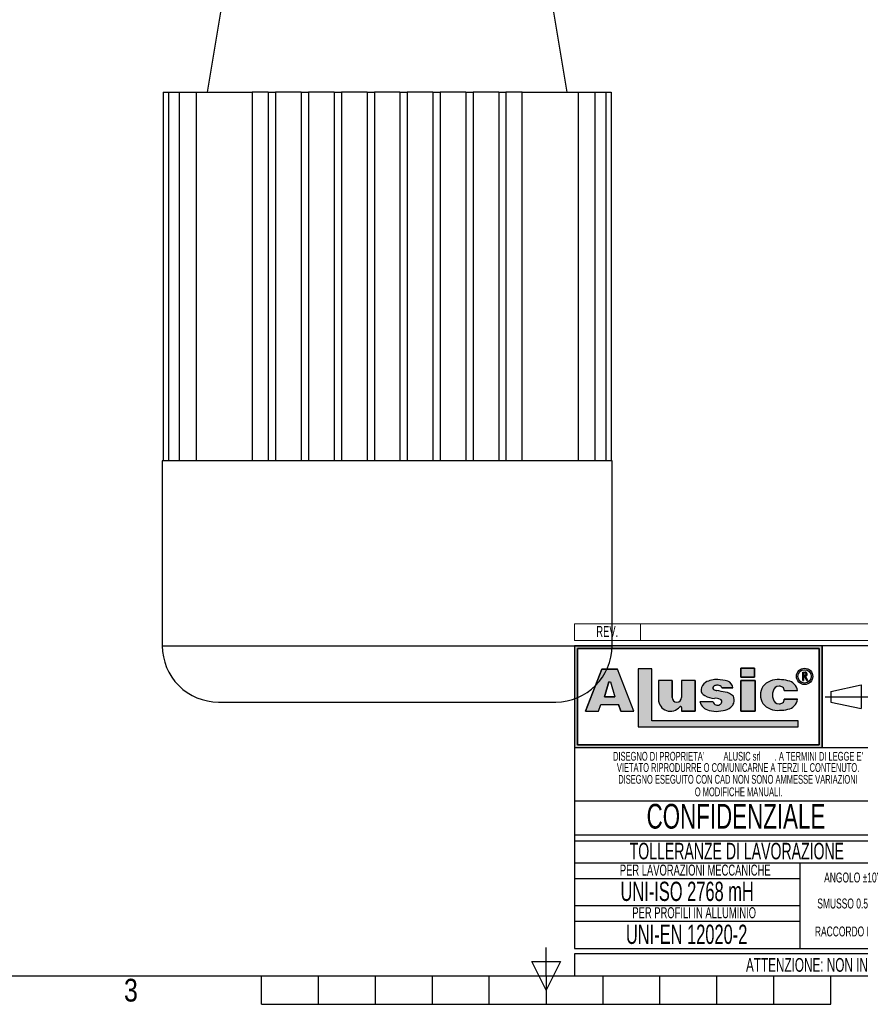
# Model space of a CAD drawing. Header units: millimetres. Extents: x -83 to 702, y 0 to 360.
# Tile 9 of 18: x 114 to 267, y 0 to 179. Entities that reach past the tile are written whole.
import ezdxf
from ezdxf.enums import TextEntityAlignment as Align

# ---------------------------------------------------------------- set-up
doc = ezdxf.new("R2010")
doc.units = ezdxf.units.MM
doc.linetypes.add('CENTERX2', pattern=[20.319999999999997, 12.7, -2.54, 2.54, -2.54])
doc.layers.add('CARTIGLIO', color=140, linetype='Continuous')
doc.styles.add('SLDTEXTSTYLE0', font='TXT', dxfattribs={"width": 0.6382978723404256})
doc.styles.add('SLDTEXTSTYLE1', font='TXT', dxfattribs={"width": 0.675})
doc.styles.add('SLDTEXTSTYLE2', font='TXT', dxfattribs={"width": 0.8214676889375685})

# ---------------------------------------------------------------- blocks, each defined once
blk = doc.blocks.new('SW_NOTE_0')
at = {"layer": 'CARTIGLIO', "color": 0, "insert": (7.526595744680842, 2.578135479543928), "char_height": 2, "attachment_point": 2, "style": 'SLDTEXTSTYLE0'}
blk.add_mtext('TRATTAMENTO', dxfattribs=at)
blk = doc.blocks.new('SW_NOTE_0_1')
at = {"layer": 'CARTIGLIO', "color": 0, "insert": (85.40558510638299, 3.222669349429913), "char_height": 2.5, "attachment_point": 2, "style": 'SLDTEXTSTYLE0'}
blk.add_mtext("ATTENZIONE: NON INTERPRETARE IL DISEGNO. IN CASO DI QUOTE MANCANTI O POCO CHIARE CONSULTARE L'UFFICIO TECNICO", dxfattribs=at)
blk = doc.blocks.new('SW_NOTE_0_2')
at = {"layer": 'CARTIGLIO', "color": 0, "insert": (3.510638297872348, 2.578135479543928), "char_height": 2, "attachment_point": 2, "style": 'SLDTEXTSTYLE0'}
blk.add_mtext('SCALA', dxfattribs=at)
blk = doc.blocks.new('SW_NOTE_0_3')
at = {"layer": 'CARTIGLIO', "color": 0, "insert": (8.670212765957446, 2.578135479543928), "char_height": 2, "attachment_point": 2, "style": 'SLDTEXTSTYLE0'}
blk.add_mtext('APPROVATO DA', dxfattribs=at)
blk = doc.blocks.new('SW_NOTE_0_4')
at = {"layer": 'CARTIGLIO', "color": 0, "insert": (5.398936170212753, 2.578135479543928), "char_height": 2, "attachment_point": 2, "style": 'SLDTEXTSTYLE0'}
blk.add_mtext('FORMATO', dxfattribs=at)
blk = doc.blocks.new('SW_NOTE_0_5')
at = {"layer": 'CARTIGLIO', "color": 0, "insert": (7.606382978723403, 2.578135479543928), "char_height": 2, "attachment_point": 2, "style": 'SLDTEXTSTYLE0'}
blk.add_mtext('DISEGNATORE', dxfattribs=at)
blk = doc.blocks.new('SW_NOTE_0_6')
at = {"layer": 'CARTIGLIO', "color": 0, "insert": (2.845744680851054, 2.578135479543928), "char_height": 2, "attachment_point": 2, "style": 'SLDTEXTSTYLE0'}
blk.add_mtext('DATA', dxfattribs=at)
blk = doc.blocks.new('SW_NOTE_0_7')
at = {"layer": 'CARTIGLIO', "color": 0, "insert": (5.558510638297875, 2.578135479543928), "char_height": 2, "attachment_point": 2, "style": 'SLDTEXTSTYLE0'}
blk.add_mtext("QUANTITA'", dxfattribs=at)
blk = doc.blocks.new('SW_NOTE_0_8')
at = {"layer": 'CARTIGLIO', "color": 0, "insert": (7.10106382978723, 2.578135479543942), "char_height": 2, "attachment_point": 2, "style": 'SLDTEXTSTYLE0'}
blk.add_mtext('DESCRIZIONE', dxfattribs=at)
blk = doc.blocks.new('SW_NOTE_0_9')
at = {"layer": 'CARTIGLIO', "color": 0, "insert": (4.228723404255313, 2.578135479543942), "char_height": 2, "attachment_point": 2, "style": 'SLDTEXTSTYLE0'}
blk.add_mtext('CLIENTE', dxfattribs=at)
blk = doc.blocks.new('SW_NOTE_0_10')
at = {"layer": 'CARTIGLIO', "color": 0, "insert": (5.691489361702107, 2.578135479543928), "char_height": 2, "attachment_point": 2, "style": 'SLDTEXTSTYLE0'}
blk.add_mtext('MATERIALE', dxfattribs=at)
blk = doc.blocks.new('SW_NOTE_0_11')
at = {"layer": 'CARTIGLIO', "color": 0, "insert": (12.15425531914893, 2.578135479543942), "char_height": 2, "attachment_point": 2, "style": 'SLDTEXTSTYLE0'}
blk.add_mtext('CODICE PARTICOLARE', dxfattribs=at)
blk = doc.blocks.new('SW_NOTE_0_12')
at = {"layer": 'CARTIGLIO', "color": 0, "insert": (9.547872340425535, 2.578135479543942), "char_height": 2, "attachment_point": 2, "style": 'SLDTEXTSTYLE0'}
blk.add_mtext('CODICE GRUPPO', dxfattribs=at)
blk = doc.blocks.new('SW_NOTE_0_13')
at = {"layer": 'CARTIGLIO', "color": 0, "insert": (10.69148936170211, 2.578135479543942), "char_height": 2, "attachment_point": 2, "style": 'SLDTEXTSTYLE0'}
blk.add_mtext('CODICE PROGETTO', dxfattribs=at)
blk = doc.blocks.new('SW_NOTE_0_14')
at = {"layer": 'CARTIGLIO', "color": 0, "insert": (6.67819148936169, 2.320321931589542), "char_height": 1.8, "attachment_point": 2, "style": 'SLDTEXTSTYLE0'}
blk.add_mtext("ANGOLO ±10'", dxfattribs=at)
blk = doc.blocks.new('SW_NOTE_0_15')
at = {"layer": 'CARTIGLIO', "color": 0, "insert": (23.93617021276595, 3.867203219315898), "char_height": 3, "attachment_point": 2, "style": 'SLDTEXTSTYLE0'}
blk.add_mtext('TOLLERANZE DI LAVORAZIONE', dxfattribs=at)
blk = doc.blocks.new('SW_NOTE_0_16')
at = {"layer": 'CARTIGLIO', "color": 0, "insert": (21.07265624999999, 5.800804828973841), "char_height": 4.500000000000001, "attachment_point": 2, "style": 'SLDTEXTSTYLE1'}
blk.add_mtext('CONFIDENZIALE', dxfattribs=at)
blk = doc.blocks.new('SW_NOTE_0_17')
at = {"layer": 'CARTIGLIO', "color": 0, "insert": (28.04255319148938, 2.062508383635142), "char_height": 1.6, "attachment_point": 2, "style": 'SLDTEXTSTYLE0'}
blk.add_mtext('DISEGNO ESEGUITO CON CAD NON SONO AMMESSE VARIAZIONI', dxfattribs=at)
blk = doc.blocks.new('SW_NOTE_0_18')
at = {"layer": 'CARTIGLIO', "color": 0, "insert": (27.3404255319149, 2.062508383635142), "char_height": 1.6, "attachment_point": 2, "style": 'SLDTEXTSTYLE0'}
blk.add_mtext('VIETATO RIPRODURRE O COMUNICARNE A TERZI IL CONTENUTO.', dxfattribs=at)
blk = doc.blocks.new('SW_NOTE_0_19')
at = {"layer": 'CARTIGLIO', "color": 0, "insert": (7.587765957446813, 2.320321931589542), "char_height": 1.8, "attachment_point": 2, "style": 'SLDTEXTSTYLE0'}
blk.add_mtext('SMUSSO 0.5x45°', dxfattribs=at)
blk = doc.blocks.new('SW_NOTE_0_20')
at = {"layer": 'CARTIGLIO', "color": 0, "insert": (10.40425531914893, 2.062508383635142), "char_height": 1.6, "attachment_point": 2, "style": 'SLDTEXTSTYLE0'}
blk.add_mtext('O MODIFICHE MANUALI.', dxfattribs=at)
blk = doc.blocks.new('SW_NOTE_0_21')
at = {"layer": 'CARTIGLIO', "color": 0, "char_height": 1.6, "attachment_point": 2, "style": 'SLDTEXTSTYLE0'}
for s, insert in [("DISEGNO DI PROPRIETA'", (10.27659574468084, 2.062508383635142)), ('ALUSIC srl', (25.45120500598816, 2.062508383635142)), (". A TERMINI DI LEGGE E'", (39.41078027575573, 2.062508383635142))]:
    blk.add_mtext(s, dxfattribs=dict(at, insert=insert))
blk = doc.blocks.new('SW_NOTE_0_22')
at = {"layer": 'CARTIGLIO', "color": 0, "insert": (8.569148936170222, 2.320321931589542), "char_height": 1.8, "attachment_point": 2, "style": 'SLDTEXTSTYLE0'}
blk.add_mtext('RACCORDO R 0.5', dxfattribs=at)
blk = doc.blocks.new('SW_NOTE_0_23')
at = {"layer": 'CARTIGLIO', "color": 0, "insert": (18.30319148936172, 2.578135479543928), "char_height": 2, "attachment_point": 2, "style": 'SLDTEXTSTYLE0'}
blk.add_mtext('PER LAVORAZIONI MECCANICHE', dxfattribs=at)
blk = doc.blocks.new('SW_NOTE_0_24')
at = {"layer": 'CARTIGLIO', "color": 0, "insert": (15.68484042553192, 4.511737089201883), "char_height": 3.5, "attachment_point": 2, "style": 'SLDTEXTSTYLE0'}
blk.add_mtext('UNI-ISO 2768 mH', dxfattribs=at)
blk = doc.blocks.new('SW_NOTE_0_25')
at = {"layer": 'CARTIGLIO', "color": 0, "insert": (13.85638297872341, 2.578135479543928), "char_height": 2, "attachment_point": 2, "style": 'SLDTEXTSTYLE0'}
blk.add_mtext('PER PROFILI IN ALLUMINIO', dxfattribs=at)
blk = doc.blocks.new('SW_NOTE_0_26')
at = {"layer": 'CARTIGLIO', "color": 0, "insert": (14.05585106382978, 4.511737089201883), "char_height": 3.5, "attachment_point": 2, "style": 'SLDTEXTSTYLE0'}
blk.add_mtext('UNI-EN 12020-2', dxfattribs=at)
blk = doc.blocks.new('SW_NOTE_0_27')
at = {"layer": 'CARTIGLIO', "color": 0, "insert": (2.340425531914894, 2.578135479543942), "char_height": 2, "attachment_point": 2, "style": 'SLDTEXTSTYLE0'}
blk.add_mtext('REV.', dxfattribs=at)
blk = doc.blocks.new('SW_NOTE_0_28')
at = {"layer": 'CARTIGLIO', "color": 0, "insert": (2.845744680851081, 2.578135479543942), "char_height": 2, "attachment_point": 2, "style": 'SLDTEXTSTYLE0'}
blk.add_mtext('DATA', dxfattribs=at)
blk = doc.blocks.new('SW_NOTE_0_29')
at = {"layer": 'CARTIGLIO', "color": 0, "insert": (7.10106382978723, 2.578135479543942), "char_height": 2, "attachment_point": 2, "style": 'SLDTEXTSTYLE0'}
blk.add_mtext('DESCRIZIONE', dxfattribs=at)
blk = doc.blocks.new('SW_NOTE_0_30')
at = {"layer": 'CARTIGLIO', "color": 0, "insert": (1.968085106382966, 2.578135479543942), "char_height": 2, "attachment_point": 2, "style": 'SLDTEXTSTYLE0'}
blk.add_mtext('DIS.', dxfattribs=at)
blk = doc.blocks.new('Cartiglio ALUSIC')
at = {"layer": 'CARTIGLIO'}
h = blk.add_hatch(color=256, dxfattribs=at)
h.paths.add_polyline_path([(113.971100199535, 149.9990413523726), (113.971100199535, 131.4990413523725), (158.971100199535, 131.4990413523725), (158.971100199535, 149.9990413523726)], flags=0)
h.paths.add_polyline_path([(114.471100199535, 131.9990413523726), (114.471100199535, 149.4990413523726), (158.471100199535, 149.4990413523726), (158.471100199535, 131.9990413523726)], flags=0)
h = blk.add_hatch(color=256, dxfattribs=at)
h.paths.add_polyline_path([(118.292263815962, 138.1064632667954), (118.7611454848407, 139.3206628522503), (121.9303757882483, 139.3206628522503), (122.3992574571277, 138.1064632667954), (124.7510688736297, 138.1064632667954), (121.7833115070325, 145.7916640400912), (118.9082097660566, 145.7916640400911), (115.9404523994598, 138.1064632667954)], flags=0)
h.paths.add_polyline_path([(119.3961687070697, 140.7216809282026), (120.1708764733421, 143.4547391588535), (120.5206447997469, 143.4547391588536), (121.2953525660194, 140.721680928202)], flags=0)
for points in [[(128.0219401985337, 145.7956943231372), (125.5527056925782, 145.7956943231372), (125.5527056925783, 135.2696801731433), (154.6424359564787, 135.2696801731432), (154.6424359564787, 136.3597302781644), (128.0219401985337, 136.3597302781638)], [(144.2116339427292, 145.9308884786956), (144.2116339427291, 144.3245774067), (146.6985305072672, 144.3245774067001), (146.6985305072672, 145.9308884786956)], [(146.7838932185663, 143.6808359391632), (144.2116339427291, 143.6808359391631), (144.2116339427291, 138.1064632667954), (146.7838932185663, 138.1064632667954)]]:
    blk.add_hatch(color=256, dxfattribs=at).paths.add_polyline_path(points, flags=0)
h = blk.add_hatch(color=256, dxfattribs=at)
edge = h.paths.add_edge_path(flags=0)
edge.add_arc((155.7921827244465, 144.4510199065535), 1.479868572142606, 0, 360)
edge = h.paths.add_edge_path(flags=0)
edge.add_arc((155.7921827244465, 144.4510199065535), 1.214864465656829, 0, 360)
h = blk.add_hatch(color=256, dxfattribs=at)
edge = h.paths.add_edge_path(flags=0)
edge.add_arc((155.8903200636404, 144.8676091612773), 0.3723980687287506, 277.1406326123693, 450.0000000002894)
edge.add_line((155.8903200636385, 145.240007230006), (155.450204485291, 145.240007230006))
edge.add_line((155.450204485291, 145.240007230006), (155.450204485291, 143.6880606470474))
edge.add_line((155.450204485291, 143.6880606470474), (155.605611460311, 143.6880606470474))
edge.add_line((155.605611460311, 143.6880606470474), (155.605611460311, 144.4952110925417))
edge.add_line((155.605611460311, 144.4952110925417), (155.764003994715, 144.4952110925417))
edge.add_line((155.764003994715, 144.4952110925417), (156.171212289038, 143.6880606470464))
edge.add_line((156.171212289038, 143.6880606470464), (156.3452765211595, 143.6880606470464))
edge.add_line((156.3452765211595, 143.6880606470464), (155.9366110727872, 144.4980993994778))
edge = h.paths.add_edge_path(flags=0)
edge.add_line((155.6056114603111, 145.0846002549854), (155.8903200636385, 145.0846002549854))
edge.add_arc((155.8903200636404, 144.8676091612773), 0.2169910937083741, -90.00000000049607, 90.00000000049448, ccw=False)
edge.add_line((155.8903200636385, 144.6506180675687), (155.6056114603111, 144.6506180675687))
edge.add_line((155.6056114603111, 144.6506180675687), (155.6056114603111, 145.0846002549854))
h = blk.add_hatch(color=256, dxfattribs=at)
edge = h.paths.add_edge_path(flags=0)
edge.add_arc((132.5578484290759, 140.6186164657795), 0.8721260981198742, 180, 360, ccw=False)
edge.add_line((131.6857223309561, 140.6186164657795), (131.6857223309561, 143.6808359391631))
edge.add_line((131.6857223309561, 143.6808359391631), (129.2243885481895, 143.6808359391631))
edge.add_line((129.2243885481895, 143.6808359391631), (129.2243885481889, 140.2640777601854))
edge.add_arc((131.3820030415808, 140.2640777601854), 2.157614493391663, 180, 321.9680973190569)
edge.add_arc((133.2350345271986, 138.8146685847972), 0.1949400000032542, 3.751097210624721e-10, 141.9680973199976, ccw=False)
edge.add_line((133.4299745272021, 138.8146685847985), (133.4299745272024, 138.106463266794))
edge.add_line((133.4299745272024, 138.106463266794), (135.91068894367, 138.106463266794))
edge.add_line((135.91068894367, 138.106463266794), (135.9106889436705, 143.6808359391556))
edge.add_line((135.9106889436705, 143.6808359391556), (133.4299745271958, 143.6808359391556))
edge.add_line((133.4299745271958, 143.6808359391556), (133.4299745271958, 140.6186164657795))
h = blk.add_hatch(color=256, dxfattribs=at)
edge = h.paths.add_edge_path(flags=0)
edge.add_line((139.7219511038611, 138.0874905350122), (140.9616140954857, 138.2313935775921))
edge.add_arc((140.6251358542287, 140.9172664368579), 2.706867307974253, 277.1406456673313, 311.0032214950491)
edge.add_arc((141.7459062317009, 139.8536948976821), 1.178212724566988, 303.7868133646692, 347.8980612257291)
edge.add_arc((141.0550130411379, 140.1458147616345), 1.920162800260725, 343.6935231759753, 381.4193527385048)
edge.add_arc((140.9170023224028, 138.8528855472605), 2.77207698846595, 46.00269433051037, 81.25096772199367)
edge.add_arc((133.1604335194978, 99.54681763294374), 42.8338661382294, 78.993004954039, 81.01866969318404)
edge.add_arc((140.0875549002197, 143.5111497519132), 1.672976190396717, 238.77709912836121, 261.74465207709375, ccw=False)
edge.add_arc((139.511171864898, 142.3534770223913), 0.3988810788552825, 114.64010585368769, 223.1865854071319, ccw=False)
edge.add_arc((139.9292750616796, 141.471492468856), 1.374925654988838, 90.51660503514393, 115.15343256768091, ccw=False)
edge.add_arc((139.978971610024, 141.8617877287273), 0.986530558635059, 50.69488274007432, 93.60864602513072, ccw=False)
edge.add_arc((140.2656634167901, 142.2302567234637), 0.519939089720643, 14.547573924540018, 49.4198797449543, ccw=False)
edge.add_line((140.7689329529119, 142.3608569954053), (142.7634621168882, 142.3608569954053))
edge.add_arc((141.3534729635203, 142.2214802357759), 1.416861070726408, 5.645321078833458, 71.38339334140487)
edge.add_arc((140.0918708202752, 138.6413140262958), 5.212710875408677, 70.80435731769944, 90.86664277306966)
edge.add_arc((139.6876943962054, 140.01898057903), 3.848224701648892, 85.15036290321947, 119.9120405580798)
edge.add_arc((138.7589405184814, 141.8826763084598), 1.774008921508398, 123.9309471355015, 174.9914571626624)
edge.add_arc((138.007121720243, 141.9227892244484), 1.021881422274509, 173.5516105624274, 249.3813116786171)
edge.add_arc((139.4480837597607, 143.8857829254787), 3.430150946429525, 238.3320469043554, 269.1908231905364)
edge.add_arc((139.5671105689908, 138.3083973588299), 2.154096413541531, 64.99796384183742, 94.45891481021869, ccw=False)
edge.add_arc((140.3551381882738, 139.8813550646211), 0.398545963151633, -35.586121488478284, 72.11412463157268, ccw=False)
edge.add_arc((139.9862171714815, 139.9393420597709), 0.7512299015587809, 245.201083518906, 337.29941344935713, ccw=False)
edge.add_arc((139.934335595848, 140.0154535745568), 0.8024620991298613, 192.5591591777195, 250.8523518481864, ccw=False)
edge.add_line((139.1510748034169, 139.8409601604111), (136.768183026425, 139.8409601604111))
edge.add_arc((138.8654850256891, 140.4022414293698), 2.1711085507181, 194.9824340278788, 258.3364147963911)
edge.add_line((138.4265630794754, 138.2759630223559), (139.7219511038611, 138.0874905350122))
h = blk.add_hatch(color=256, dxfattribs=at)
edge = h.paths.add_edge_path(flags=0)
edge.add_arc((151.1448446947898, 140.5631500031), 1.095489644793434, 191.1589777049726, 269.9285492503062, ccw=False)
edge.add_arc((152.2932291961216, 141.066632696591), 2.335462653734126, 162.1599290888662, 197.8400709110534, ccw=False)
edge.add_arc((151.1448446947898, 141.5701153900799), 1.095489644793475, 90.07145075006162, 168.8410222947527, ccw=False)
edge.add_arc((151.2517282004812, 141.8150308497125), 0.8574339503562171, 2.566657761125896, 97.25285314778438, ccw=False)
edge.add_line((152.108301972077, 141.8534281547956), (154.4848142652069, 141.8534281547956))
edge.add_arc((152.4212904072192, 141.6061501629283), 2.078287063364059, 6.833333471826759, 81.00039250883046)
edge.add_arc((151.336234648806, 138.6914263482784), 5.163706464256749, 74.1517675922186, 91.31975036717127)
edge.add_arc((150.8738064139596, 140.4366829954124), 3.434301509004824, 84.25969198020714, 140.8312604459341)
edge.add_arc((150.5707293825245, 141.0666326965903), 2.817144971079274, 146.8823062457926, 213.1176937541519)
edge.add_arc((150.87380641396, 141.6965823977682), 3.434301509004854, 219.1687395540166, 275.7403080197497)
edge.add_arc((151.3362346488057, 143.4418390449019), 5.163706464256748, 268.6802496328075, 285.8482324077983)
edge.add_arc((152.4212904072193, 140.5271152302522), 2.078287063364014, 278.9996074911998, 353.1666665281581)
edge.add_line((154.4848142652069, 140.2798372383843), (152.1083019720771, 140.2798372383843))
edge.add_arc((151.2517282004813, 140.3182345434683), 0.8574339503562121, 262.7471468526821, 357.4333422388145, ccw=False)
at = {"color": 161, "linetype": 'Continuous', "lineweight": 18}
for p, q in [((113.971100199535, 150.9990413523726), (113.971100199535, 153.9990413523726)), ((113.971100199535, 153.9990413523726), (313.621100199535, 153.9990413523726)), ((125.971100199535, 153.9990413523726), (125.971100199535, 150.9990413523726)), ((268.621100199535, 153.9990413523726), (268.621100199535, 150.9990413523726)), ((283.621100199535, 153.9990413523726), (283.621100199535, 150.9990413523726)), ((313.621100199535, 150.9990413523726), (313.621100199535, 153.9990413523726)), ((113.971100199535, 150.9990413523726), (313.621100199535, 150.9990413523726))]:
    blk.add_line(p, q, dxfattribs=at)
at = {"layer": 'CARTIGLIO'}
for p, q in [((113.971100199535, 149.9990413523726), (113.971100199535, 131.4990413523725)), ((113.971100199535, 149.9990413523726), (113.971100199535, 94.99904135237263)), ((173.971100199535, 149.9990413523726), (113.971100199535, 149.9990413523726)), ((158.971100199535, 149.9990413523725), (113.971100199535, 149.9990413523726)), ((113.971100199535, 149.9990413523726), (113.971100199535, 131.4990413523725)), ((113.971100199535, 149.9990413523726), (113.971100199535, 115.5498549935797)), ((114.471100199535, 131.9990413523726), (114.471100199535, 149.4990413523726)), ((114.471100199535, 149.4990413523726), (114.471100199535, 131.9990413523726)), ((114.471100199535, 149.4990413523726), (158.471100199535, 149.4990413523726)), ((158.471100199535, 149.4990413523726), (114.471100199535, 149.4990413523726)), ((158.471100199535, 149.4990413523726), (158.471100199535, 131.9990413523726)), ((158.471100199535, 131.9990413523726), (158.471100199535, 149.4990413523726)), ((158.971100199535, 131.4990413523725), (158.971100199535, 149.9990413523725)), ((158.971100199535, 149.9990413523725), (158.971100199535, 131.4990413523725)), ((173.971100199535, 115.5498549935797), (173.971100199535, 149.9990413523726)), ((262.621100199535, 149.9990413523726), (174.971100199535, 149.9990413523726)), ((174.971100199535, 149.9990413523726), (174.971100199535, 115.9990413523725)), ((262.621100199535, 115.9990413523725), (262.621100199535, 149.9990413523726)), ((313.621100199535, 149.9990413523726), (263.621100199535, 149.9990413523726)), ((263.621100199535, 149.9990413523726), (263.621100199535, 94.99904135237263)), ((313.621100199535, 94.99904135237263), (313.621100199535, 149.9990413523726)), ((174.971100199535, 146.9990413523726), (262.621100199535, 146.9990413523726)), ((263.621100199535, 146.9990413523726), (313.621100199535, 146.9990413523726)), ((118.9082097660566, 145.7916640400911), (115.9404523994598, 138.1064632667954)), ((115.9404523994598, 138.1064632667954), (118.9082097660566, 145.7916640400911)), ((121.7833115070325, 145.7916640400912), (118.9082097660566, 145.7916640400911)), ((118.9082097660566, 145.7916640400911), (121.7833115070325, 145.7916640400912)), ((124.7510688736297, 138.1064632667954), (121.7833115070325, 145.7916640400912)), ((124.7510688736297, 138.1064632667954), (121.7833115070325, 145.7916640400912)), ((128.0219401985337, 145.7956943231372), (125.5527056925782, 145.7956943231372)), ((125.5527056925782, 145.7956943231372), (125.5527056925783, 135.2696801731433)), ((128.0219401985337, 145.7956943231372), (125.5527056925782, 145.7956943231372)), ((125.5527056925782, 145.7956943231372), (125.5527056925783, 135.2696801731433)), ((128.0219401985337, 136.3597302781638), (128.0219401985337, 145.7956943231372)), ((128.0219401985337, 136.3597302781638), (128.0219401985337, 145.7956943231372)), ((146.6985305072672, 145.9308884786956), (144.2116339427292, 145.9308884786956)), ((144.2116339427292, 145.9308884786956), (144.2116339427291, 144.3245774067)), ((144.2116339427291, 144.3245774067), (144.2116339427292, 145.9308884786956)), ((144.2116339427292, 145.9308884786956), (146.6985305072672, 145.9308884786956)), ((146.6985305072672, 145.9308884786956), (146.6985305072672, 144.3245774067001)), ((146.6985305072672, 144.3245774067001), (146.6985305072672, 145.9308884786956)), ((155.450204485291, 143.6880606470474), (155.450204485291, 145.240007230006)), ((155.450204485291, 143.6880606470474), (155.450204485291, 145.240007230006)), ((155.450204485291, 145.240007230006), (155.8903200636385, 145.240007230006)), ((155.450204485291, 145.240007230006), (155.8903200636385, 145.240007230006)), ((155.6056114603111, 145.0846002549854), (155.8903200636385, 145.0846002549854)), ((155.6056114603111, 144.6506180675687), (155.6056114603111, 145.0846002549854)), ((155.6056114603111, 144.6506180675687), (155.6056114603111, 145.0846002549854)), ((155.6056114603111, 145.0846002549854), (155.8903200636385, 145.0846002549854)), ((119.3961687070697, 140.7216809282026), (120.1708764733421, 143.4547391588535)), ((120.1708764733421, 143.4547391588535), (119.3961687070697, 140.7216809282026)), ((120.1708764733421, 143.4547391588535), (120.5206447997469, 143.4547391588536)), ((120.1708764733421, 143.4547391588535), (120.5206447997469, 143.4547391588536)), ((120.5206447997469, 143.4547391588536), (121.2953525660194, 140.721680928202)), ((120.5206447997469, 143.4547391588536), (121.2953525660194, 140.721680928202)), ((129.2243885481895, 143.6808359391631), (129.2243885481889, 140.2640777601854)), ((131.6857223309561, 143.6808359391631), (129.2243885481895, 143.6808359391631)), ((131.6857223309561, 143.6808359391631), (129.2243885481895, 143.6808359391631)), ((129.2243885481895, 143.6808359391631), (129.2243885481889, 140.2640777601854)), ((131.6857223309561, 140.6186164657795), (131.6857223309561, 143.6808359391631)), ((131.6857223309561, 143.6808359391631), (131.6857223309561, 140.6186164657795)), ((135.9106889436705, 143.6808359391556), (133.4299745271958, 143.6808359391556)), ((133.4299745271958, 143.6808359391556), (133.4299745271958, 140.6186164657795)), ((133.4299745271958, 143.6808359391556), (133.4299745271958, 140.6186164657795)), ((135.9106889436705, 143.6808359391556), (133.4299745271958, 143.6808359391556)), ((135.9106889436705, 143.6808359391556), (135.91068894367, 138.106463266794)), ((135.91068894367, 138.106463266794), (135.9106889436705, 143.6808359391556)), ((144.2116339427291, 144.3245774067), (146.6985305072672, 144.3245774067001)), ((146.6985305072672, 144.3245774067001), (144.2116339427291, 144.3245774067)), ((146.7838932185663, 143.6808359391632), (144.2116339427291, 143.6808359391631)), ((144.2116339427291, 143.6808359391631), (144.2116339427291, 138.1064632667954)), ((144.2116339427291, 143.6808359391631), (146.7838932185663, 143.6808359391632)), ((144.2116339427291, 138.1064632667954), (144.2116339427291, 143.6808359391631)), ((146.7838932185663, 138.1064632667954), (146.7838932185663, 143.6808359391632)), ((146.7838932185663, 143.6808359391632), (146.7838932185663, 138.1064632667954)), ((155.450204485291, 143.6880606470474), (155.605611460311, 143.6880606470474)), ((155.605611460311, 143.6880606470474), (155.450204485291, 143.6880606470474)), ((155.6056114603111, 144.6506180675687), (155.8903200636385, 144.6506180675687)), ((155.8903200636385, 144.6506180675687), (155.6056114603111, 144.6506180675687)), ((155.605611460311, 144.4952110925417), (155.605611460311, 143.6880606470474)), ((155.605611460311, 143.6880606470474), (155.605611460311, 144.4952110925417)), ((155.764003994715, 144.4952110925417), (155.605611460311, 144.4952110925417)), ((155.605611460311, 144.4952110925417), (155.764003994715, 144.4952110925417)), ((156.171212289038, 143.6880606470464), (155.764003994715, 144.4952110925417)), ((155.764003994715, 144.4952110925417), (156.171212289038, 143.6880606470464)), ((155.9366110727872, 144.4980993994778), (156.3452765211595, 143.6880606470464)), ((155.9366110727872, 144.4980993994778), (156.3452765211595, 143.6880606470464)), ((156.171212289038, 143.6880606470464), (156.3452765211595, 143.6880606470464)), ((156.3452765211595, 143.6880606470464), (156.171212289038, 143.6880606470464)), ((140.7689329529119, 142.3608569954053), (142.7634621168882, 142.3608569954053)), ((142.7634621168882, 142.3608569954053), (140.7689329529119, 142.3608569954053)), ((152.108301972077, 141.8534281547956), (154.4848142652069, 141.8534281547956)), ((152.108301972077, 141.8534281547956), (154.4848142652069, 141.8534281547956)), ((160.5624374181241, 141.7060810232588), (166.0550106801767, 142.8872795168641)), ((160.5624374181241, 141.7060810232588), (160.5624374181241, 139.7920016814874)), ((166.0550106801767, 142.8872795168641), (166.0550106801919, 138.6108031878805)), ((121.2953525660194, 140.721680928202), (119.3961687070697, 140.7216809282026)), ((119.3961687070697, 140.7216809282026), (121.2953525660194, 140.721680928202)), ((139.1510748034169, 139.8409601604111), (136.768183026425, 139.8409601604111)), ((139.1510748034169, 139.8409601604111), (136.768183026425, 139.8409601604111)), ((154.4848142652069, 140.2798372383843), (152.1083019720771, 140.2798372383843)), ((152.1083019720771, 140.2798372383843), (154.4848142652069, 140.2798372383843)), ((160.5624374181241, 139.7920016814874), (166.0550106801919, 138.6108031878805)), ((115.9404523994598, 138.1064632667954), (118.292263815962, 138.1064632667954)), ((115.9404523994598, 138.1064632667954), (118.292263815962, 138.1064632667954)), ((118.292263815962, 138.1064632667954), (118.7611454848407, 139.3206628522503)), ((118.292263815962, 138.1064632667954), (118.7611454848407, 139.3206628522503)), ((118.7611454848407, 139.3206628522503), (121.9303757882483, 139.3206628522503)), ((118.7611454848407, 139.3206628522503), (121.9303757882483, 139.3206628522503)), ((122.3992574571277, 138.1064632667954), (121.9303757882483, 139.3206628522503)), ((121.9303757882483, 139.3206628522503), (122.3992574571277, 138.1064632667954)), ((122.3992574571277, 138.1064632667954), (124.7510688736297, 138.1064632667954)), ((122.3992574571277, 138.1064632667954), (124.7510688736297, 138.1064632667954)), ((133.4299745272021, 138.8146685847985), (133.4299745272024, 138.106463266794)), ((133.4299745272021, 138.8146685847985), (133.4299745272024, 138.106463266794)), ((133.4299745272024, 138.106463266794), (135.91068894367, 138.106463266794)), ((135.91068894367, 138.106463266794), (133.4299745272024, 138.106463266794)), ((138.4265630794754, 138.2759630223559), (139.7219511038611, 138.0874905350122)), ((138.4265630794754, 138.2759630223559), (139.7219511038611, 138.0874905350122)), ((139.7219511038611, 138.0874905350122), (140.9616140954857, 138.2313935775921)), ((139.7219511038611, 138.0874905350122), (140.9616140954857, 138.2313935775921)), ((144.2116339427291, 138.1064632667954), (146.7838932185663, 138.1064632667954)), ((146.7838932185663, 138.1064632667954), (144.2116339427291, 138.1064632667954)), ((174.971100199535, 138.9990413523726), (262.621100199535, 138.9990413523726)), ((263.621100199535, 138.9990413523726), (313.621100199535, 138.9990413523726)), ((154.6424359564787, 136.3597302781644), (128.0219401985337, 136.3597302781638)), ((154.6424359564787, 136.3597302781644), (128.0219401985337, 136.3597302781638)), ((154.6424359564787, 135.2696801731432), (154.6424359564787, 136.3597302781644)), ((154.6424359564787, 135.2696801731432), (154.6424359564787, 136.3597302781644)), ((125.5527056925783, 135.2696801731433), (154.6424359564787, 135.2696801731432)), ((125.5527056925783, 135.2696801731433), (154.6424359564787, 135.2696801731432)), ((174.971100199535, 135.9990413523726), (262.621100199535, 135.9990413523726)), ((263.621100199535, 135.9990413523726), (313.621100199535, 135.9990413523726)), ((113.971100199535, 131.4990413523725), (158.971100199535, 131.4990413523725)), ((113.971100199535, 131.4990413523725), (173.971100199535, 131.4990413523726)), ((158.471100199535, 131.9990413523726), (114.471100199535, 131.9990413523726)), ((114.471100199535, 131.9990413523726), (158.471100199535, 131.9990413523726)), ((260.621100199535, 129.6657080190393), (180.7961001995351, 129.6657080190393)), ((263.621100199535, 127.9990413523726), (313.621100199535, 127.9990413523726)), ((263.621100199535, 124.9990413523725), (313.621100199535, 124.9990413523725)), ((173.971100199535, 121.7636603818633), (113.971100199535, 121.7636603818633)), ((180.7961001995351, 123.3074882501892), (260.621100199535, 123.3074882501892)), ((180.9187030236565, 117.3170769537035), (260.7437030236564, 117.3170769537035)), ((263.621100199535, 116.9990413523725), (313.621100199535, 116.9990413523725)), ((173.971100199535, 115.5498549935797), (113.971100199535, 115.5498549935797)), ((174.971100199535, 115.9990413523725), (262.621100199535, 115.9990413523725)), ((174.971100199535, 114.9990413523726), (262.621100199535, 114.9990413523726)), ((174.971100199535, 94.99904135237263), (174.971100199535, 114.9990413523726)), ((201.1430971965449, 114.9990413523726), (201.1430971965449, 94.99904135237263)), ((234.9680971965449, 114.9990413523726), (234.9680971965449, 94.99904135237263)), ((262.621100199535, 114.9990413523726), (262.621100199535, 94.99904135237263)), ((113.971100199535, 114.5498549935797), (173.971100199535, 114.5498549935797)), ((113.971100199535, 114.5498549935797), (113.971100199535, 94.99904135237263)), ((173.971100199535, 94.99904135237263), (173.971100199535, 114.5498549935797)), ((263.621100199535, 113.9990413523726), (313.621100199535, 113.9990413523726)), ((174.971100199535, 111.9990413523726), (262.621100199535, 111.9990413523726)), ((173.9571410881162, 110.4900006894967), (113.9571410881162, 110.4900006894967)), ((154.9806365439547, 94.99904135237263), (154.9806365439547, 110.4900006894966)), ((113.971100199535, 107.6716313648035), (154.9806365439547, 107.6716313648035)), ((263.621100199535, 105.9990413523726), (313.621100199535, 105.9990413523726)), ((174.971100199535, 104.9990413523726), (262.621100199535, 104.9990413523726)), ((154.9806365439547, 102.7445210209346), (113.971100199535, 102.7445210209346)), ((263.621100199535, 102.9990413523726), (313.621100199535, 102.9990413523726)), ((174.971100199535, 101.9990413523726), (262.621100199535, 101.9990413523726)), ((113.9850593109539, 99.96496483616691), (154.9945956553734, 99.96496483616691)), ((113.971100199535, 94.99904135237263), (173.971100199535, 94.99904135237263)), ((262.621100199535, 94.99904135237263), (174.971100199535, 94.99904135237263)), ((263.621100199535, 94.99904135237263), (313.621100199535, 94.99904135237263)), ((313.621100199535, 93.99904135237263), (113.971100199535, 93.99904135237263)), ((113.971100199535, 93.99904135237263), (113.971100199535, 89.99904135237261)), ((313.621100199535, 89.99904135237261), (313.621100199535, 93.99904135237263)), ((113.971100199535, 89.99904135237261), (313.621100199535, 89.99904135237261))]:
    blk.add_line(p, q, dxfattribs=at)
at = {"layer": 'CARTIGLIO', "linetype": 'CENTERX2'}
for p, q in [((170.4898443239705, 143.5008789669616), (170.4898443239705, 137.8355069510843)), ((159.5584198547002, 140.749041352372), (173.3837805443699, 140.749041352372))]:
    blk.add_line(p, q, dxfattribs=at)
at = {"layer": 'CARTIGLIO', "linetype": 'Continuous'}
blk.add_line((113.9695322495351, 89.99904135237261), (313.621100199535, 89.99904135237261), dxfattribs=at)
at = {"layer": 'CARTIGLIO'}
for centre, radius in [((155.7921827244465, 144.4510199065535), 1.479868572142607), ((155.7921827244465, 144.4510199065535), 1.479868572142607), ((155.7921827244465, 144.4510199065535), 1.214864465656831), ((155.7921827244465, 144.4510199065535), 1.214864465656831), ((170.4898443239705, 140.7490413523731), 2.138238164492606), ((170.4898443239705, 140.7490413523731), 0.9570396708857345)]:
    blk.add_circle(centre, radius, dxfattribs=at)
for centre, radius, start, end in [((155.8903200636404, 144.8676091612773), 0.3723980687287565, 277.1406326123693, 90.00000000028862), ((155.8903200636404, 144.8676091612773), 0.3723980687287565, 277.1406326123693, 90.00000000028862), ((155.8903200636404, 144.8676091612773), 0.2169910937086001, 269.9999999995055, 90.00000000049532), ((155.8903200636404, 144.8676091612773), 0.2169910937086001, 269.9999999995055, 90.00000000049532), ((138.7589405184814, 141.8826763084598), 1.774008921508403, 123.9309471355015, 174.9914571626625), ((138.7589405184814, 141.8826763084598), 1.774008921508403, 123.9309471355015, 174.9914571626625), ((139.6876943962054, 140.01898057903), 3.848224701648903, 85.15036290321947, 119.9120405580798), ((139.6876943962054, 140.01898057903), 3.848224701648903, 85.15036290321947, 119.9120405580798), ((140.0918708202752, 138.6413140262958), 5.212710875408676, 70.80435731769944, 90.86664277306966), ((140.0918708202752, 138.6413140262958), 5.212710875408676, 70.80435731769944, 90.86664277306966), ((141.3534729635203, 142.2214802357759), 1.416861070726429, 5.645321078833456, 71.38339334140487), ((141.3534729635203, 142.2214802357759), 1.416861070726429, 5.645321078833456, 71.38339334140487), ((150.8738064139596, 140.4366829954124), 3.434301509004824, 84.25969198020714, 140.8312604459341), ((150.8738064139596, 140.4366829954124), 3.434301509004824, 84.25969198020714, 140.8312604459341), ((151.336234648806, 138.6914263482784), 5.163706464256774, 74.1517675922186, 91.31975036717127), ((151.336234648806, 138.6914263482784), 5.163706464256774, 74.1517675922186, 91.31975036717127), ((152.4212904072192, 141.6061501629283), 2.078287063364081, 6.833333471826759, 81.00039250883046), ((152.4212904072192, 141.6061501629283), 2.078287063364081, 6.833333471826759, 81.00039250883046), ((138.007121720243, 141.9227892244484), 1.021881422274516, 173.5516105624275, 249.381311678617), ((138.007121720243, 141.9227892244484), 1.021881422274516, 173.5516105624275, 249.381311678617), ((139.511171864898, 142.3534770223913), 0.3988810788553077, 114.6401058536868, 223.1865854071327), ((139.511171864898, 142.3534770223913), 0.3988810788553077, 114.6401058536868, 223.1865854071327), ((140.0875549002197, 143.5111497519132), 1.672976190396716, 238.777099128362, 261.7446520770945), ((140.0875549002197, 143.5111497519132), 1.672976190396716, 238.777099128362, 261.7446520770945), ((139.9292750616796, 141.471492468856), 1.374925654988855, 90.51660503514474, 115.1534325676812), ((139.9292750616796, 141.471492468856), 1.374925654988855, 90.51660503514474, 115.1534325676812), ((133.1604335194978, 99.54681763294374), 42.83386613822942, 78.993004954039, 81.01866969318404), ((133.1604335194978, 99.54681763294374), 42.83386613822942, 78.993004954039, 81.01866969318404), ((139.978971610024, 141.8617877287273), 0.9865305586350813, 50.69488274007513, 93.60864602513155), ((139.978971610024, 141.8617877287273), 0.9865305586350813, 50.69488274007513, 93.60864602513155), ((140.2656634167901, 142.2302567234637), 0.5199390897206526, 14.5475739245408, 49.41987974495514), ((140.2656634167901, 142.2302567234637), 0.5199390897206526, 14.5475739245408, 49.41987974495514), ((140.9170023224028, 138.8528855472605), 2.77207698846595, 46.00269433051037, 81.25096772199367), ((140.9170023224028, 138.8528855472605), 2.77207698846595, 46.00269433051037, 81.25096772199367), ((150.5707293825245, 141.0666326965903), 2.81714497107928, 146.8823062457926, 213.1176937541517), ((150.5707293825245, 141.0666326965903), 2.81714497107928, 146.8823062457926, 213.1176937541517), ((152.2932291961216, 141.066632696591), 2.335462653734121, 162.159929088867, 197.8400709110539), ((152.2932291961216, 141.066632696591), 2.335462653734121, 162.159929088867, 197.8400709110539), ((151.1448446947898, 141.5701153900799), 1.095489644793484, 90.07145075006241, 168.8410222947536), ((151.1448446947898, 141.5701153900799), 1.095489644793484, 90.07145075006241, 168.8410222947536), ((151.2517282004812, 141.8150308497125), 0.8574339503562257, 2.566657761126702, 97.25285314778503), ((151.2517282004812, 141.8150308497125), 0.8574339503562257, 2.566657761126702, 97.25285314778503), ((131.3820030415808, 140.2640777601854), 2.157614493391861, 180, 321.9680973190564), ((131.3820030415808, 140.2640777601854), 2.157614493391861, 180, 321.9680973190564), ((132.5578484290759, 140.6186164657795), 0.8721260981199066, 180, 0), ((132.5578484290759, 140.6186164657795), 0.8721260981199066, 180, 0), ((138.8654850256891, 140.4022414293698), 2.171108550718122, 194.9824340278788, 258.3364147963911), ((138.8654850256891, 140.4022414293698), 2.171108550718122, 194.9824340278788, 258.3364147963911), ((139.4480837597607, 143.8857829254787), 3.430150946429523, 238.3320469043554, 269.1908231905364), ((139.4480837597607, 143.8857829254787), 3.430150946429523, 238.3320469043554, 269.1908231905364), ((139.934335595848, 140.0154535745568), 0.8024620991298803, 192.5591591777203, 250.8523518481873), ((139.934335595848, 140.0154535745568), 0.8024620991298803, 192.5591591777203, 250.8523518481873), ((139.5671105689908, 138.3083973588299), 2.154096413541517, 64.99796384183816, 94.45891481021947), ((139.5671105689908, 138.3083973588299), 2.154096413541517, 64.99796384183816, 94.45891481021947), ((139.9862171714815, 139.9393420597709), 0.7512299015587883, 245.2010835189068, 337.2994134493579), ((139.9862171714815, 139.9393420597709), 0.7512299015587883, 245.2010835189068, 337.2994134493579), ((140.3551381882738, 139.8813550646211), 0.398545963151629, 324.4138785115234, 72.11412463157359), ((140.3551381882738, 139.8813550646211), 0.398545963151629, 324.4138785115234, 72.11412463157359), ((141.0550130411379, 140.1458147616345), 1.920162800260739, 343.6935231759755, 21.41935273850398), ((141.0550130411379, 140.1458147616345), 1.920162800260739, 343.6935231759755, 21.41935273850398), ((151.1448446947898, 140.5631500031), 1.095489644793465, 191.1589777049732, 269.9285492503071), ((151.1448446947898, 140.5631500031), 1.095489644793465, 191.1589777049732, 269.9285492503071), ((151.2517282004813, 140.3182345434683), 0.8574339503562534, 262.7471468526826, 357.4333422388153), ((151.2517282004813, 140.3182345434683), 0.8574339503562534, 262.7471468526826, 357.4333422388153), ((152.4212904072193, 140.5271152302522), 2.078287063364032, 278.9996074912, 353.1666665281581), ((152.4212904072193, 140.5271152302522), 2.078287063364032, 278.9996074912, 353.1666665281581), ((133.2350345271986, 138.8146685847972), 0.1949400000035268, 3.759104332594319e-10, 141.9680973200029), ((133.2350345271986, 138.8146685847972), 0.1949400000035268, 3.759104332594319e-10, 141.9680973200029), ((140.6251358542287, 140.9172664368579), 2.706867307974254, 277.1406456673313, 311.0032214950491), ((140.6251358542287, 140.9172664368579), 2.706867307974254, 277.1406456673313, 311.0032214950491), ((141.7459062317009, 139.8536948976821), 1.178212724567, 303.7868133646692, 347.8980612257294), ((141.7459062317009, 139.8536948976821), 1.178212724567, 303.7868133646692, 347.8980612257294), ((150.87380641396, 141.6965823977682), 3.434301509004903, 219.1687395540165, 275.7403080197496), ((150.87380641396, 141.6965823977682), 3.434301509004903, 219.1687395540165, 275.7403080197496), ((151.3362346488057, 143.4418390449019), 5.163706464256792, 268.6802496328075, 285.8482324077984), ((151.3362346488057, 143.4418390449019), 5.163706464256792, 268.6802496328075, 285.8482324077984)]:
    blk.add_arc(centre, radius, start, end, dxfattribs=at)
at = {"layer": 'CARTIGLIO', "color": 140}
for name, p in [('SW_NOTE_0_27', (117.5683224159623, 151.0374199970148)), ('SW_NOTE_0_29', (190.1919338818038, 151.0374199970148)), ('SW_NOTE_0_30', (274.7198694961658, 151.0374199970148)), ('SW_NOTE_0_28', (295.6211001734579, 151.0374199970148)), ('SW_NOTE_0_9', (214.5627669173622, 146.8406889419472)), ('SW_NOTE_0_13', (277.8947116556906, 146.9129301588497)), ('SW_NOTE_0_8', (211.6919338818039, 135.9129301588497)), ('SW_NOTE_0_12', (279.0377666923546, 135.9129301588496)), ('SW_NOTE_0_21', (118.9711016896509, 128.6603244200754)), ('SW_NOTE_0_18', (116.3533271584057, 126.6141659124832)), ('SW_NOTE_0_11', (276.2849895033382, 124.9129301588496)), ('SW_NOTE_0_17', (115.6355512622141, 124.4682551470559)), ('SW_NOTE_0_20', (133.3899886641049, 122.1920407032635)), ('SW_NOTE_0_16', (122.2362996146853, 115.4679531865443)), ('SW_NOTE_0_10', (282.7433227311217, 113.9129301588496)), ('SW_NOTE_0_15', (119.5374520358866, 110.3183836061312)), ('SW_NOTE_0_5', (181.6538538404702, 111.9129301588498)), ('SW_NOTE_0_6', (214.7569204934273, 111.9129301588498)), ('SW_NOTE_0_7', (243.0297586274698, 111.8012947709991)), ('SW_NOTE_0_23', (117.6003680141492, 107.6481432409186)), ('SW_NOTE_0_14', (157.5950277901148, 106.4612057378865)), ('SW_NOTE_0_24', (118.7522918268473, 102.6005131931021)), ('SW_NOTE_0_19', (156.6725276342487, 101.7341689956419)), ('SW_NOTE_0_3', (180.406631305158, 101.9129301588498)), ('SW_NOTE_0_2', (213.8333092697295, 101.9129301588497)), ('SW_NOTE_0_4', (243.1505916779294, 101.8012947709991)), ('SW_NOTE_0', (280.862766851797, 102.9129301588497)), ('SW_NOTE_0_25', (121.8587729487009, 99.90266357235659)), ('SW_NOTE_0_26', (120.2859705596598, 94.78943414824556)), ('SW_NOTE_0_22', (155.6312777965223, 96.6517264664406)), ('SW_NOTE_0_1', (127.6311861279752, 90.01640253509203))]:
    blk.add_blockref(name, p, dxfattribs=at)
at = {"layer": 'CARTIGLIO', "color": 140, "style": 'SLDTEXTSTYLE0', "width": 0.6382978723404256}
for tag, p in [('AUTOATTR8', (219.2444208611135, 110.0025032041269)), ('AUTOATTR9', (218.1221976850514, 100.4234402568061)), ('AUTOATTR0', (249.0325362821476, 100.3118048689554))]:
    blk.add_attdef(tag, text='', height=4, dxfattribs=at).set_placement(p, align=Align.TOP_CENTER)
at = {"layer": 'CARTIGLIO', "color": 140}
for tag in ['AUTOATTR13', 'AUTOATTR12', 'AUTOATTR11', 'AUTOATTR10', 'AUTOATTR7', 'AUTOATTR6', 'AUTOATTR5', 'AUTOATTR4', 'AUTOATTR3', 'AUTOATTR2', 'AUTOATTR1']:
    blk.add_attdef(tag, (0, 0), '', height=4, dxfattribs=at)

msp = doc.modelspace()

# ---------------------------------------------------------------- linework, layer by layer
at = {"color": 7, "linetype": 'Continuous', "lineweight": 25}
for p, q in [((151.1620250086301, 182.6265255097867), (148.3691333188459, 165.8691753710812)), ((213.8025957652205, 165.8691753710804), (211.0097040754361, 182.6265255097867)), ((140.3538192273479, 165.8691753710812), (140.3538192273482, 98.83977481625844)), ((140.3538192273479, 165.8691753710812), (141.3428753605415, 165.8691753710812)), ((141.3428753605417, 165.8691753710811), (141.3428753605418, 98.83977481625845)), ((141.3428753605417, 165.8691753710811), (143.2933260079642, 165.869175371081)), ((143.2933260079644, 165.8691753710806), (146.3668228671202, 165.8691753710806)), ((143.2933260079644, 165.8691753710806), (143.2933260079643, 98.83977481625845)), ((146.3668228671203, 165.8691753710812), (146.3668228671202, 98.83977481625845)), ((146.3668228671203, 165.8691753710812), (156.5232797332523, 165.8691753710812)), ((159.4742026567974, 165.8691753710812), (156.5232797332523, 165.8691753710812)), ((156.5232797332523, 165.8691753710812), (156.5232797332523, 98.83977481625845)), ((159.4742026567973, 165.8691753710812), (160.804151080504, 165.8691753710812)), ((159.4742026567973, 165.8691753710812), (159.4742026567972, 98.83977481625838)), ((160.804151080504, 165.8691753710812), (160.8041510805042, 98.83977481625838)), ((165.4589705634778, 165.8691753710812), (160.804151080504, 165.8691753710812)), ((165.4589705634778, 165.8691753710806), (166.7889189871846, 165.8691753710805)), ((165.4589705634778, 165.8691753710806), (165.4589705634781, 98.83977481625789)), ((166.7889189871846, 165.8691753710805), (166.7889189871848, 98.83977481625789)), ((171.4437384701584, 165.8691753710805), (166.7889189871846, 165.8691753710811)), ((171.4437384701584, 165.8691753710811), (172.7736868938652, 165.8691753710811)), ((171.4437384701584, 165.8691753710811), (171.4437384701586, 98.83977481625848)), ((172.7736868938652, 165.8691753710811), (172.7736868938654, 98.83977481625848)), ((177.428506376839, 165.8691753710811), (172.7736868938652, 165.8691753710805)), ((177.428506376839, 165.8691753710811), (178.7584548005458, 165.8691753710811)), ((177.428506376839, 165.8691753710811), (177.4285063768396, 98.8397748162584)), ((178.7584548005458, 165.8691753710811), (178.7584548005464, 98.8397748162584)), ((183.4132742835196, 165.8691753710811), (178.7584548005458, 165.8691753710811)), ((183.4132742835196, 165.8691753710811), (184.7432227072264, 165.8691753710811)), ((183.4132742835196, 165.8691753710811), (183.4132742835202, 98.8397748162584)), ((184.7432227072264, 165.8691753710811), (184.7432227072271, 98.8397748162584)), ((189.3980421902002, 165.8691753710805), (184.7432227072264, 165.8691753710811)), ((189.3980421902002, 165.8691753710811), (190.727990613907, 165.8691753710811)), ((189.3980421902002, 165.8691753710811), (189.3980421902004, 98.8397748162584)), ((190.727990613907, 165.8691753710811), (190.7279906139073, 98.83977481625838)), ((195.3828100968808, 165.8691753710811), (190.727990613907, 165.8691753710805)), ((195.3828100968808, 165.8691753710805), (196.7127585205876, 165.8691753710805)), ((195.3828100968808, 165.8691753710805), (195.382810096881, 98.83977481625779)), ((196.7127585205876, 165.8691753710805), (196.7127585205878, 98.83977481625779)), ((201.3675780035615, 165.8691753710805), (196.7127585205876, 165.8691753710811)), ((201.3675780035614, 165.8691753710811), (202.6975264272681, 165.8691753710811)), ((201.3675780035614, 165.8691753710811), (201.3675780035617, 98.83977481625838)), ((202.6975264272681, 165.8691753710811), (202.6975264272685, 98.83977481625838)), ((205.6484493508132, 165.8691753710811), (202.6975264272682, 165.8691753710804)), ((205.6484493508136, 98.83977481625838), (205.6484493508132, 165.8691753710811)), ((205.6484493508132, 165.8691753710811), (215.8049062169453, 165.8691753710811)), ((215.8049062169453, 165.8691753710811), (215.8049062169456, 98.83977481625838)), ((215.8049062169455, 165.8691753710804), (218.8784030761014, 165.8691753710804)), ((218.8784030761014, 165.8691753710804), (218.8784030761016, 98.8397748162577)), ((218.8784030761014, 165.8691753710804), (220.8288537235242, 165.8691753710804)), ((220.8288537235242, 165.8691753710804), (220.8288537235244, 98.8397748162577)), ((220.8288537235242, 165.8691753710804), (221.8179098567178, 165.8691753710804)), ((221.8179098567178, 165.8691753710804), (221.8179098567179, 98.8397748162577)), ((140.1899505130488, 98.83977481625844), (140.1899505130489, 65.17545534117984)), ((140.3538192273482, 98.83977481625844), (140.189950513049, 98.83977481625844)), ((141.3428753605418, 98.83977481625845), (140.3538192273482, 98.83977481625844)), ((143.2933260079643, 98.83977481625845), (141.3428753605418, 98.83977481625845)), ((146.3668228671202, 98.83977481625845), (143.2933260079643, 98.83977481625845)), ((159.4742026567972, 98.83977481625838), (146.3668228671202, 98.83977481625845)), ((165.4589705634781, 98.83977481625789), (159.4742026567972, 98.83977481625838)), ((171.4437384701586, 98.83977481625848), (165.4589705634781, 98.83977481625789)), ((177.4285063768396, 98.8397748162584), (171.4437384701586, 98.83977481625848)), ((184.7432227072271, 98.8397748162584), (177.4285063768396, 98.8397748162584)), ((190.7279906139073, 98.83977481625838), (184.7432227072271, 98.8397748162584)), ((196.7127585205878, 98.83977481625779), (190.7279906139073, 98.83977481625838)), ((202.6975264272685, 98.83977481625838), (196.7127585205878, 98.83977481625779)), ((215.8049062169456, 98.83977481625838), (202.6975264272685, 98.83977481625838)), ((218.8784030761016, 98.8397748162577), (215.8049062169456, 98.83977481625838)), ((220.8288537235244, 98.8397748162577), (218.8784030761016, 98.8397748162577)), ((221.8179098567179, 98.8397748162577), (220.8288537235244, 98.8397748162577)), ((221.9817785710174, 98.83977481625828), (221.8179098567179, 98.8397748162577)), ((221.981778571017, 65.17545534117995), (221.981778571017, 98.83977481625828)), ((140.1899505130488, 65.17545534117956), (181.0858645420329, 65.17545534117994)), ((181.0858645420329, 65.17545534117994), (221.981778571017, 65.17545534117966))]:
    msp.add_line(p, q, dxfattribs=at)
for centre, radius, start, end in [((150.4139290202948, 65.17545534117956), 10.22397850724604, 180, 270.0000000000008), ((211.7578000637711, 65.17545534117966), 10.22397850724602, 270.0000000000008, 0)]:
    msp.add_arc(centre, radius, start, end, dxfattribs=at)
for points, knots in [([(150.4139290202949, 54.95147683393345), (150.4579053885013, 54.95147683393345), (150.5472237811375, 54.95147683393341), (151.2835885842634, 54.95147683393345), (152.3982984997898, 54.95147683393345), (153.804852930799, 54.95147683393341), (155.3811594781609, 54.95147683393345), (157.2359661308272, 54.95147683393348), (159.3592233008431, 54.95147683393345), (161.7119047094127, 54.95147683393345), (164.2544201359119, 54.95147683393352), (166.9524555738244, 54.95147683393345), (170.0389988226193, 54.95147683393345), (173.5108350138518, 54.95147683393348), (177.3067232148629, 54.95147683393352), (179.839073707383, 54.95147683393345), (181.0858645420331, 54.95147683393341)], [0, 0, 0, 0, 0.07762648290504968, 0.1576636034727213, 0.2399513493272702, 0.3042754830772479, 0.368606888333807, 0.4342997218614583, 0.499999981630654, 0.565692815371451, 0.6313930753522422, 0.695717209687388, 0.760048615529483, 0.8423299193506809, 0.922371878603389, 1, 1, 1, 1]), ([(181.0858645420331, 54.95147683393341), (182.3327056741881, 54.95147683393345), (184.8649477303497, 54.95147683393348), (188.6608508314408, 54.95147683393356), (192.1325234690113, 54.95147683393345), (195.2191687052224, 54.95147683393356), (197.9171117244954, 54.95147683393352), (200.4597306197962, 54.95147683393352), (202.8123373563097, 54.95147683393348), (204.9356871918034, 54.95147683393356), (206.7904406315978, 54.95147683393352), (208.3668217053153, 54.95147683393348), (209.7733561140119, 54.95147683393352), (210.8880611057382, 54.95147683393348), (211.6245069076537, 54.95147683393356), (211.7138229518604, 54.95147683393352), (211.757800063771, 54.95147683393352)], [0, 0, 0, 0, 0.07763137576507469, 0.1576635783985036, 0.2399513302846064, 0.3042754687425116, 0.3686068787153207, 0.4342997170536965, 0.499999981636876, 0.5656928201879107, 0.6313930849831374, 0.6957172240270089, 0.7600486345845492, 0.842329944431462, 0.9223669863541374, 1, 1, 1, 1])]:
    msp.add_open_spline(points, degree=3, knots=knots, dxfattribs=at)
at = {"layer": 'CARTIGLIO', "linetype": 'Continuous'}
for p, q in [((210.0037561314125, 5.171001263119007), (210.0037561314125, 10.34521728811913)), ((207.4166481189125, 7.758109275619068), (212.5908641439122, 7.758109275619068)), ((210.0037561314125, 2.583893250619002), (207.4166481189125, 7.758109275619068)), ((212.5908641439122, 7.758109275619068), (210.0037561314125, 2.583893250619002)), ((5.180115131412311, 5.171001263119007), (414.8273971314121, 5.171001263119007)), ((158.2615958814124, -0.003214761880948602), (158.2615958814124, 5.171001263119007)), ((168.6100279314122, -0.003214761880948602), (168.6100279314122, 5.171001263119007)), ((178.9584599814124, -0.003214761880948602), (178.9584599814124, 5.171001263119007)), ((189.3068920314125, -0.003214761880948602), (189.3068920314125, 5.171001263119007)), ((199.6553240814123, -0.003214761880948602), (199.6553240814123, 5.171001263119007)), ((210.0037561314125, 5.171001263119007), (210.0037561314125, -0.003214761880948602)), ((215.1758291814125, 5.171001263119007), (414.8273971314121, 5.171001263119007)), ((220.3521881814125, -0.003214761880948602), (220.3521881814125, 5.171001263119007)), ((230.7006202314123, -0.003214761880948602), (230.7006202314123, 5.171001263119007)), ((241.0490522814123, -0.003214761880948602), (241.0490522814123, 5.171001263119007)), ((251.3974843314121, -0.003214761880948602), (251.3974843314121, 5.171001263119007)), ((261.7459163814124, -0.003214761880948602), (261.7459163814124, 5.171001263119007)), ((158.2615958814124, -0.003214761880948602), (261.7459163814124, -0.003214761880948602))]:
    msp.add_line(p, q, dxfattribs=at)
at = {"layer": 'CARTIGLIO'}
msp.add_line((215.1773971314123, 5.171001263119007), (414.8273971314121, 5.171001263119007), dxfattribs=at)

# ---------------------------------------------------------------- block references
ref = msp.add_blockref('Cartiglio ALUSIC', (101.206296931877, -84.82804008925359), dxfattribs=at)
ref.add_attrib('AUTOATTR9', '1:10', dxfattribs={"color": 140, "height": 4, "style": 'SLDTEXTSTYLE0', "width": 0.6382978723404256}).set_placement((314.3284946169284, 10.48602516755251), align=Align.BOTTOM_LEFT)
ref.add_attrib('AUTOATTR8', '06/02/2019', dxfattribs={"color": 140, "height": 4, "style": 'SLDTEXTSTYLE0', "width": 0.6382978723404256}).set_placement((306.7007177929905, 20.06508811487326), align=Align.BOTTOM_LEFT)
ref.add_attrib('AUTOATTR0', 'A3', dxfattribs={"color": 140, "height": 4, "style": 'SLDTEXTSTYLE0', "width": 0.6382978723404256}).set_placement((346.9888332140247, 10.37438977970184), align=Align.BOTTOM_LEFT)

# ---------------------------------------------------------------- texts
at = {"layer": 'CARTIGLIO', "insert": (134.4918588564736, 4.637072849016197), "char_height": 4.13937282, "attachment_point": 2, "style": 'SLDTEXTSTYLE2'}
msp.add_mtext('3', dxfattribs=at)

doc.saveas('drawing.dxf')
